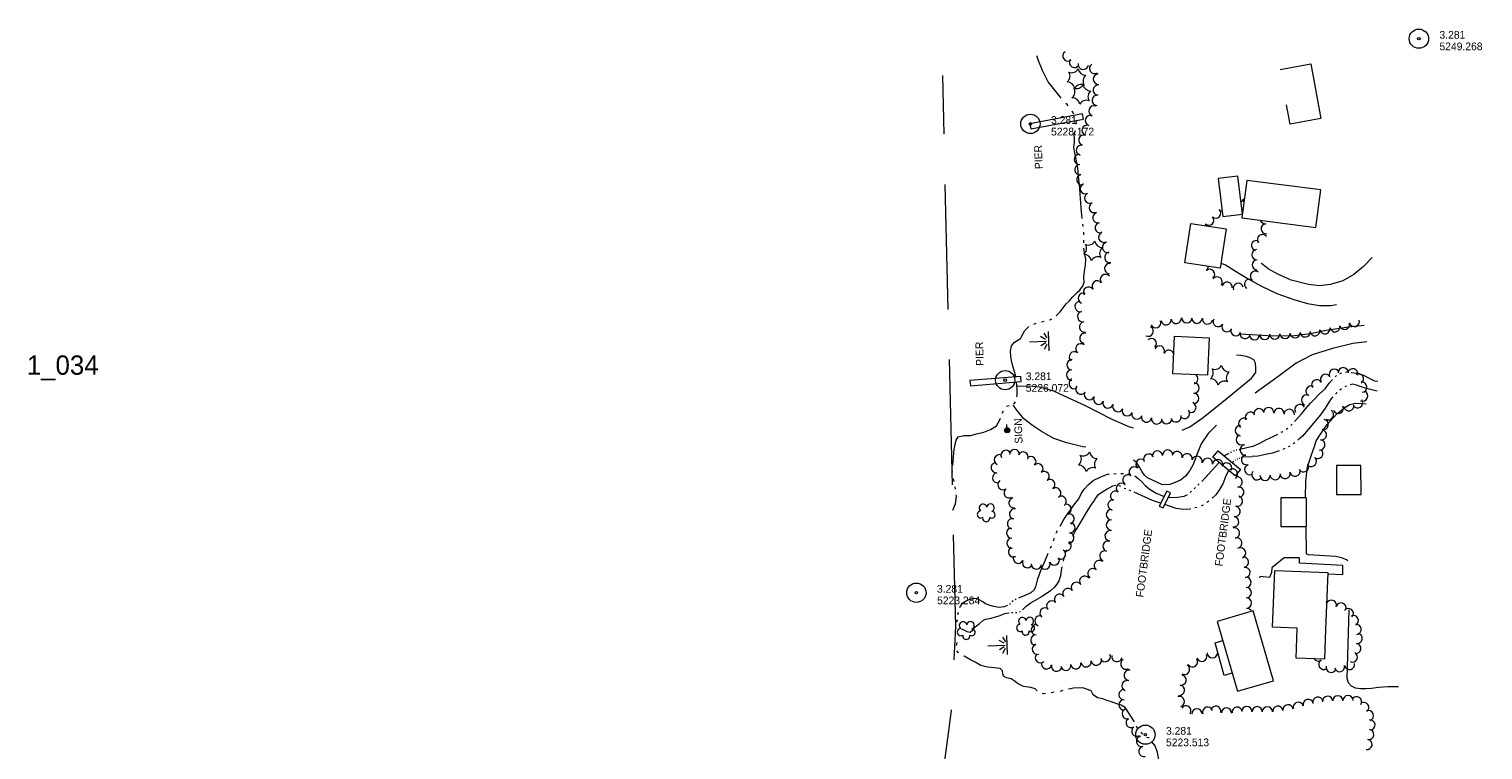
# Model space of a CAD drawing. Header units: feet. Extents: x 189561 to 191753, y 262714 to 263886.
# Tile 2 of 2: x 190624 to 191753, y 263326 to 263886. Entities that reach past the tile are written whole.
import ezdxf
from ezdxf.enums import TextEntityAlignment as Align

# ---------------------------------------------------------------- set-up
doc = ezdxf.new("R2010")
doc.units = ezdxf.units.FT
doc.header["$MEASUREMENT"] = 0
doc.linetypes.add('DGN Style 3', pattern=[136.13208, 97.2372, -38.89488])
doc.linetypes.add('DGN Style 6', pattern=[184.945154, 0.097237, -38.89488, 68.06604, -38.89488, 0.097237, -38.89488])
for name, color, linetype, lineweight in [('E_DWY', 3, 'DGN Style 3', 0), ('E_LAND_Vegetation', 20, 'Continuous', 0), ('E_MAP_Limits', 20, 'DGN Style 3', 0), ('E_MAP_PassPoints', 43, 'Continuous', 0), ('E_MISCPROP', 43, 'Continuous', 0), ('E_MISCPROP_HvyDash', 251, 'DGN Style 3', 13), ('E_MISCPROP_HvyLine', 251, 'Continuous', 13), ('E_MISCPROP_Railing', 43, 'Continuous', 0), ('E_WTR', 251, 'DGN Style 6', 0), ('E_WTR_Dock_Pier', 251, 'DGN Style 3', 0), ('E_WTR_Text', 251, 'Continuous', 0)]:
    doc.layers.add(name, color=color, linetype=linetype, lineweight=lineweight)
doc.styles.add('Style-IGR_FONT_0', font='IGR_FONT_0.shx')

# ---------------------------------------------------------------- blocks, each defined once
blk = doc.blocks.new('PP')
at = {"layer": 'E_MAP_PassPoints', "color": 43, "linetype": 'Continuous', "lineweight": 0}
for radius in [7.5, 0.96]:
    blk.add_circle((0, 0), radius, dxfattribs=at)
blk = doc.blocks.new('PP_1')
at = {"layer": 'E_MAP_PassPoints', "color": 43, "linetype": 'Continuous', "lineweight": 0}
for radius in [7.5, 0.96]:
    blk.add_circle((0, 0), radius, dxfattribs=at)
blk = doc.blocks.new('PP_4')
at = {"layer": 'E_MAP_PassPoints', "color": 43, "linetype": 'Continuous', "lineweight": 0}
for radius in [7.5, 0.96]:
    blk.add_circle((0, 0), radius, dxfattribs=at)
blk = doc.blocks.new('POLE_2')
at = {"layer": 'E_MISCPROP', "color": 1, "linetype": 'Continuous', "lineweight": 0}
for radius in [2.02, 1.51, 1.01, 0.504]:
    blk.add_circle((0, -0.1), radius, dxfattribs=at)
blk = doc.blocks.new('MARSH')
at = {"layer": 'E_WTR', "color": 150, "linetype": 'Continuous', "lineweight": 0}
for p, q in [((0, 15), (0, 1.6)), ((-6.1, 3.5), (-2.4, 1.4)), ((-1.3, 2.4), (-3.5, 6.2)), ((1.5, 2.4), (3.7, 6.2)), ((6.2, 3.5), (2.6, 1.4)), ((-7.4, 0), (7.4, 0))]:
    blk.add_line(p, q, dxfattribs=at)
blk = doc.blocks.new('PIER')
at = {"layer": 'E_WTR_Text', "color": 150, "linetype": 'Continuous', "lineweight": 0, "style": 'Style-IGR_FONT_0'}
blk.add_text('PIER', height=6, rotation=0.0002, dxfattribs=at).set_placement((-9.2, 0.3), align=Align.MIDDLE_LEFT)
blk = doc.blocks.new('SIGN')
at = {"layer": 'E_MISCPROP', "color": 1, "linetype": 'Continuous', "lineweight": 0, "style": 'Style-IGR_FONT_0'}
blk.add_text('SIGN', height=6, rotation=0.0002, dxfattribs=at).set_placement((-9.6, 0), align=Align.MIDDLE_LEFT)
blk = doc.blocks.new('TREE_2')
at = {"layer": 'E_LAND_Vegetation', "color": 94, "linetype": 'Continuous', "lineweight": 0}
for centre, radius, start, end in [((-4.5, 0.2), 2.78, 78.0718, 279.0828), ((-1.5, 4.3), 2.78, 1.3948, 209.1678), ((3.6, 2.4), 2.97, 278.4239, 139.6578), ((-2, -4.2), 2.61, 140.7799, 358.7125), ((3.5, -3.4), 2.97, 196.0747, 79.048)]:
    blk.add_arc(centre, radius, start, end, dxfattribs=at)
blk = doc.blocks.new('PINEL')
at = {"layer": 'E_LAND_Vegetation', "color": 94, "linetype": 'Continuous', "lineweight": 0}
for centre, start, end in [((-8.1, 7.3), 275.2115, 0.9765), ((-10.4, -3.4), 335.2115, 60.9765), ((2.3, 10.7), 215.2115, 300.9765), ((10.4, 3.4), 155.2116, 240.9765), ((-2.3, -10.7), 35.2116, 120.9765), ((8.1, -7.3), 95.2116, 180.9765)]:
    blk.add_arc(centre, 5.72, start, end, dxfattribs=at)
blk = doc.blocks.new('FOOT')
at = {"layer": 'E_MISCPROP_Railing', "color": 43, "linetype": 'Continuous', "lineweight": 0, "style": 'Style-IGR_FONT_0'}
blk.add_text('FOOTBRIDGE', height=6, rotation=360, dxfattribs=at).set_placement((-0.2, 0), align=Align.MIDDLE_CENTER)

msp = doc.modelspace()

# ---------------------------------------------------------------- linework, layer by layer
at = {"layer": 'E_DWY', "color": 2, "linetype": 'DGN Style 3', "lineweight": 0, "flags": 128}
for points in [[(191667.2, 263708), (191660.6, 263701.2), (191653, 263694.8), (191644.6, 263689.9), (191635, 263687.2), (191626.5, 263686), (191617.9, 263687.2), (191604.4, 263690.5), (191594.1, 263695.2), (191586.5, 263699.3), (191581.3, 263703.5), (191576.8, 263708.7), (191574, 263713.5), (191570.8, 263718.5), (191567.4, 263721.5), (191563.5, 263723.1), (191553.1, 263724.7)], [(191549.8, 263703.6), (191553.4, 263702.3), (191560.5, 263698.1), (191571, 263691.6), (191581.4, 263685.8), (191593.4, 263680.1), (191606.5, 263675.4), (191617, 263672.4), (191626.3, 263670.8), (191635.1, 263670.8), (191645.9, 263672.4), (191654.3, 263675.4), (191662, 263679.9), (191670.8, 263686.9)], [(191661.1, 263655.3), (191649, 263654.1), (191631.5, 263651.5), (191619.3, 263648.7), (191607.1, 263647.3), (191590, 263647), (191573.9, 263647.9), (191555.5, 263649)], [(191663.2, 263642.5), (191652.4, 263641.2), (191636.6, 263637.3), (191620.8, 263632.5), (191608.4, 263625.9), (191595, 263616.3), (191574, 263601), (191553.4, 263584.5), (191540, 263571.5), (191534.5, 263563.3), (191530.9, 263554.2), (191528.2, 263547.4), (191525.6, 263542.5), (191522.3, 263538.1), (191518.5, 263535.1), (191514.4, 263533.2), (191510.2, 263531.8), (191504.6, 263531.6), (191492.7, 263536.9), (191490.4, 263539.1), (191488.6, 263541.6), (191486.7, 263545.3), (191484.5, 263548.7), (191481.2, 263551.5), (191477, 263554), (191471.8, 263556.1), (191466.6, 263557.8), (191459.7, 263558.6), (191451.8, 263559.6), (191442.7, 263561.1), (191430.2, 263564.1), (191420.2, 263567.6), (191410.6, 263572.8), (191403.4, 263577.7), (191396.8, 263582.8), (191392.4, 263588.1), (191388.6, 263593.4)], [(191391.5, 263608.1), (191401.5, 263608.4), (191408.7, 263607.7), (191419.8, 263604.6), (191428.2, 263600.6), (191444.3, 263593.1), (191464.6, 263582.7), (191477.6, 263577), (191488.4, 263573.7), (191498.6, 263571.3), (191507, 263570.9), (191516.3, 263572.6), (191525.6, 263576.6), (191536, 263583.7), (191554.7, 263598.7), (191573.7, 263614.4), (191576.9, 263618.7), (191576.9, 263622.5), (191576.6, 263625.9), (191575.3, 263628.7), (191573, 263630), (191569.6, 263631.2), (191565.2, 263631.9), (191554, 263632.8)], [(191615.6, 263521.4), (191615.9, 263534.3), (191617.1, 263545.4), (191620.2, 263554.9), (191622.5, 263561.3), (191623.9, 263565.6), (191626.8, 263570), (191632.4, 263578.4), (191639.9, 263586.7), (191646.2, 263591.5), (191650.1, 263593.8), (191654.1, 263594.9), (191660, 263594.8), (191667.1, 263593.6), (191675.1, 263590.2), (191680.8, 263586.6), (191686.3, 263580)], [(191687.7, 263374.6), (191679.4, 263374.6), (191672.2, 263374), (191666.8, 263373.2), (191662.5, 263372.9), (191658.2, 263373), (191654.4, 263373.6), (191651.4, 263375), (191648.9, 263377.7), (191648, 263381), (191650.4, 263462.3), (191650.7, 263467.8), (191650.1, 263470.9), (191647.5, 263473.2), (191643.6, 263474.9), (191639.1, 263475.9), (191617.9, 263477.1), (191616.2, 263478), (191616, 263499.1)]]:
    msp.add_lwpolyline(points, dxfattribs=at)
at = {"layer": 'E_LAND_Vegetation', "color": 94, "linetype": 'Continuous', "lineweight": 0}
for centre, radius, start, end in [((191431.1, 263864.7), 4.03, 125.3985, 305.3832), ((191436.2, 263859.7), 4.03, 147.3174, 327.3021), ((191443, 263858.2), 4.03, 171.4614, 351.4461), ((191451.8, 263855), 4.03, 122.624, 302.6087), ((191454.7, 263846.6), 4.03, 94.1789, 274.1636), ((191453.8, 263830.2), 4.03, 84.1197, 264.1044), ((191454.6, 263838.2), 4.03, 84.1197, 264.1044), ((191451.3, 263822), 4.03, 69.8219, 249.8066), ((191448.5, 263814.5), 4.03, 70.9824, 250.9671), ((191443.4, 263799.2), 4.03, 71.7367, 251.7213), ((191445.9, 263806.9), 4.03, 71.7367, 251.7213), ((191441.5, 263791.5), 4.03, 76.279, 256.2637), ((191440, 263784.3), 4.03, 92.8435, 272.8282), ((191440.4, 263776.4), 4.03, 99.5004, 279.4851), ((191441.8, 263768.5), 4.03, 99.5004, 279.4851), ((191444.6, 263761.5), 4.03, 112.9776, 292.9622), ((191447.9, 263754.3), 4.03, 116.1213, 296.1059), ((191451.5, 263747), 4.03, 116.1213, 296.1059), ((191545.9, 263742.5), 3.86, 227.579, 47.5637), ((191551.1, 263748.2), 3.86, 227.579, 265.1438), ((191563.9, 263754.4), 3.53, 297.4527, 347.2364), ((191570.7, 263752.9), 3.53, 167.2517, 210.6809), ((191454.3, 263739), 4.03, 103.7862, 283.7709), ((191456.2, 263731.2), 4.03, 103.7862, 283.7709), ((191540.6, 263737), 3.86, 224.514, 44.4986), ((191535.1, 263731.6), 3.86, 17.5115, 44.4986), ((191584.2, 263738.3), 3.94, 197.987, 275.6535), ((191585, 263730.4), 3.94, 95.6688, 275.6535), ((191458.9, 263723.9), 4.03, 111.2847, 291.2694), ((191577.5, 263717.4), 3.94, 73.149, 253.1337), ((191582.1, 263722), 3.94, 38.9597, 218.9444), ((191461.9, 263716), 4.03, 102.4771, 282.4618), ((191463.6, 263708.2), 4.03, 102.4771, 282.4618), ((191577.7, 263710.3), 3.94, 93.0609, 273.0455), ((191463.5, 263699.5), 4.03, 84.3611, 264.3458), ((191536.1, 263701.2), 3.94, 306.9166, 0.0118), ((191541.1, 263695), 3.94, 310.3006, 130.2853), ((191578, 263702.4), 3.94, 91.6871, 271.6718), ((191453.8, 263686), 4.03, 38.5989, 218.5835), ((191460.1, 263691), 4.03, 38.5989, 218.5835), ((191547, 263689.1), 3.94, 324.1948, 144.1795), ((191554.7, 263685.1), 3.94, 350.7902, 170.7749), ((191563.4, 263684.2), 3.94, 16.8641, 196.8487), ((191572, 263687.3), 3.94, 53.5783, 233.563), ((191576.6, 263693.6), 3.94, 53.5783, 233.563), ((191443, 263676.5), 4.03, 70.9868, 250.9715), ((191447.1, 263681.2), 4.03, 33.6082, 213.5929), ((191440.5, 263670), 4.03, 104.4865, 284.4711), ((191442.5, 263662.2), 4.03, 104.4865, 284.4711), ((191444, 263654.1), 4.03, 99.3743, 279.359), ((191493.4, 263650.8), 3.95, 243.2188, 63.2034), ((191499.3, 263657.4), 3.95, 202.6194, 22.604), ((191507.4, 263659.7), 3.95, 187.3174, 7.302), ((191515.2, 263660.7), 3.95, 187.3174, 7.302), ((191523.4, 263661.2), 3.95, 178.0576, 358.0423), ((191531.3, 263660.9), 3.95, 178.3577, 358.3424), ((191539.4, 263660.3), 3.95, 170.7902, 350.7749), ((191547.7, 263658.3), 3.95, 150.201, 330.1857), ((191554.6, 263654.3), 3.95, 150.201, 330.1857), ((191630.7, 263652.7), 3.95, 191.2323, 11.217), ((191638.4, 263654.3), 3.95, 191.2323, 11.217), ((191645.9, 263656.2), 3.95, 196.4773, 16.462), ((191653.5, 263658.4), 3.95, 196.4773, 16.462), ((191444.2, 263645.4), 4.03, 79.8004, 259.7851), ((191495.8, 263641.3), 3.95, 311.7528, 131.7375), ((191561.5, 263651.2), 3.95, 158.1518, 338.1365), ((191568.6, 263649.1), 3.95, 170.7321, 350.7168), ((191576, 263648.1), 3.95, 181.7948, 1.7795), ((191583.9, 263648.3), 3.95, 181.7948, 1.7795), ((191591.7, 263648.6), 3.95, 183.2744, 3.2591), ((191599.6, 263649.1), 3.95, 183.2744, 3.2591), ((191607.4, 263649.6), 3.95, 184.8716, 4.8562), ((191615.3, 263650.3), 3.95, 184.8716, 4.8562), ((191622.9, 263651.2), 3.95, 191.2323, 11.217), ((191436, 263630.9), 4.03, 50.4262, 230.4109), ((191441.1, 263637.1), 4.03, 50.4262, 230.4109), ((191502.2, 263635.5), 3.95, 335.4717, 155.4564), ((191509.4, 263632.2), 3.95, 18.0052, 155.4564), ((191509.4, 263632.2), 3.95, 335.4717, 336.7262), ((191433.9, 263616.7), 4.03, 87.2459, 267.2306), ((191434.2, 263624.8), 4.03, 87.2459, 267.2306), ((191637.9, 263617.3), 4.02, 23.6178, 203.6025), ((191644.9, 263618.5), 4.02, 1.5133, 181.498), ((191652.2, 263617.7), 4.02, 345.2144, 165.1991), ((191435.9, 263610.2), 4.03, 116.6672, 296.6518), ((191441.2, 263605.8), 4.03, 143.5769, 323.5616), ((191528.9, 263606.7), 4.03, 268.4701, 88.4548), ((191528, 263613.7), 4.03, 291.1081, 55.3155), ((191619.9, 263604.4), 4.02, 63.9235, 243.9082), ((191624.3, 263609.2), 4.02, 31.0299, 211.0146), ((191631.2, 263613.4), 4.02, 31.0299, 211.0146), ((191656.6, 263613.8), 4.02, 301.301, 121.2857), ((191659.2, 263607.4), 4.02, 275.3508, 95.3355), ((191447.7, 263601.6), 4.03, 153.6724, 333.6571), ((191454.9, 263598), 4.03, 153.6724, 333.6571), ((191528.7, 263598.6), 4.03, 268.4701, 88.4548), ((191616.4, 263597.3), 4.02, 64.9343, 244.919), ((191656, 263595.3), 4.02, 211.6533, 31.638), ((191659.9, 263600.5), 4.02, 244.7148, 64.6995), ((191462.1, 263595.1), 4.03, 160.3215, 340.3062), ((191469.8, 263592.3), 4.03, 156.1068, 336.0915), ((191477.2, 263589), 4.03, 156.1068, 336.0915), ((191484.6, 263586.5), 4.03, 162.2081, 342.1928), ((191521.5, 263587), 4.03, 219.7208, 39.7055), ((191526.5, 263591.7), 4.03, 247.6162, 67.6009), ((191572.8, 263584), 4.02, 29.4566, 209.4413), ((191579.5, 263586.7), 4.02, 9.2616, 189.2463), ((191586.9, 263587.6), 4.02, 355.2097, 175.1943), ((191594.9, 263586.9), 4.02, 354.5239, 174.5086), ((191602.9, 263586.2), 4.02, 354.5239, 174.5086), ((191611.2, 263589.9), 4.02, 29.5864, 209.5711), ((191633.4, 263586), 4.02, 239.7412, 59.7259), ((191641, 263591), 4.02, 205.434, 25.4187), ((191649.2, 263593), 4.02, 190.636, 10.6207), ((191492.1, 263584.2), 4.03, 169.3232, 349.3079), ((191500, 263582.7), 4.03, 169.3232, 349.3079), ((191507.6, 263582.9), 4.03, 182.9614, 2.9461), ((191515, 263584.3), 4.03, 194.7992, 14.7839), ((191565, 263573.6), 4.02, 90.0931, 270.0778), ((191567.6, 263579.3), 4.02, 51.9094, 231.8941), ((191627.9, 263570.4), 4.02, 260.612, 80.5967), ((191629.3, 263578.3), 4.02, 260.612, 80.5967), ((191565.7, 263566.6), 4.02, 114.4108, 294.3955), ((191626.7, 263562.5), 4.02, 261.0072, 80.9919), ((191377.7, 263551), 3.94, 67.0029, 246.9876), ((191382.9, 263554.4), 3.94, 26.7988, 206.7835), ((191389.6, 263555), 3.94, 358.4661, 178.4508), ((191396.3, 263553.1), 3.94, 336.5371, 156.5218), ((191402.3, 263549.5), 3.94, 315.1544, 135.139), ((191493.8, 263551.4), 4.02, 26.6255, 206.6102), ((191500.5, 263553.9), 4.02, 5.1884, 185.1731), ((191508.5, 263554.6), 4.02, 5.1884, 185.1731), ((191515.8, 263553.4), 4.02, 348.0138, 167.9985), ((191523.6, 263551.7), 4.02, 348.0138, 167.9985), ((191531.3, 263549.7), 4.02, 345.0043, 164.989), ((191539.4, 263548.2), 4.02, 352.3764, 172.3611), ((191568.7, 263558.5), 4.02, 97.0424, 277.027), ((191569.8, 263551), 4.02, 107.2749, 287.2596), ((191620, 263549.7), 4.02, 230.6895, 50.6741), ((191625.1, 263555.9), 4.02, 230.6895, 50.6741), ((191375.2, 263544.8), 3.94, 98.2671, 278.2518), ((191376.4, 263537), 3.94, 98.2671, 278.2518), ((191407.8, 263544), 3.94, 315.1544, 135.139), ((191412.6, 263538), 3.94, 308.5098, 128.4945), ((191482.5, 263541.5), 4.02, 47.8468, 227.8314), ((191487.9, 263547.4), 4.02, 47.8468, 227.8314), ((191547.4, 263547.1), 4.02, 352.3764, 172.3611), ((191554.3, 263544.5), 4.02, 336.4856, 156.4702), ((191558.9, 263539.9), 4.02, 303.1332, 123.1179), ((191572.2, 263543.3), 4.02, 107.2749, 287.2596), ((191577.8, 263539.4), 4.02, 142.8706, 322.8552), ((191599.7, 263540.4), 4.02, 192.9293, 12.914), ((191607.5, 263542.2), 4.02, 192.9293, 12.914), ((191614, 263545.5), 4.02, 211.6533, 31.638), ((191380.6, 263531.6), 3.94, 127.0361, 307.0208), ((191417.1, 263531.7), 3.94, 304.3726, 124.3573), ((191421.6, 263525.2), 3.94, 304.3726, 124.3573), ((191472.6, 263528.7), 4.02, 45.3799, 225.3646), ((191477.7, 263535.3), 4.02, 54.0001, 233.9848), ((191562.4, 263533.7), 4.02, 279.2806, 99.2653), ((191563.7, 263525.8), 4.02, 279.2806, 99.2653), ((191584.2, 263538.9), 4.02, 179.8938, 359.8785), ((191592, 263539.5), 4.02, 186.0278, 6.0125), ((191385.3, 263525.2), 3.94, 124.6498, 304.6344), ((191389.1, 263517.5), 3.94, 101.6713, 281.6559), ((191425.9, 263518.7), 3.94, 303.4012, 123.3859), ((191466.1, 263515.9), 4.02, 80.3639, 260.3486), ((191468.1, 263522.7), 4.02, 57.3085, 237.2932), ((191562.7, 263518.8), 4.02, 256.3326, 76.3173), ((191389.6, 263508.9), 3.94, 77.8886, 257.8732), ((191429.7, 263512.5), 3.94, 287.0271, 107.0117), ((191432, 263505), 3.94, 287.0271, 107.0117), ((191464.8, 263508.3), 4.02, 89.3171, 269.3018), ((191559.7, 263502.8), 4.02, 261.6496, 81.6343), ((191560.8, 263510.8), 4.02, 261.6496, 81.6343), ((191387.3, 263494), 3.94, 92.0599, 272.0446), ((191387.9, 263501.2), 3.94, 77.8886, 257.8732), ((191432.6, 263498.1), 3.94, 264.3504, 84.3351), ((191463.8, 263492), 4.02, 82.0899, 262.0746), ((191464.8, 263500.3), 4.02, 89.3171, 269.3018), ((191560.3, 263494.1), 4.02, 282.9278, 102.9125), ((191387.6, 263486.1), 3.94, 92.0599, 272.0446), ((191429.6, 263484), 3.94, 235.5189, 55.5036), ((191431.8, 263490.3), 3.94, 264.3504, 84.3351), ((191462.2, 263483.8), 4.02, 71.3461, 251.3308), ((191562.1, 263486.3), 4.02, 282.9278, 102.9125), ((191388.7, 263479.4), 3.94, 117.9852, 297.9699), ((191392.5, 263474.4), 3.94, 154.0691, 334.0538), ((191399.6, 263471), 3.94, 154.0691, 334.0538), ((191420.5, 263473.1), 3.94, 203.836, 23.8207), ((191425.2, 263477.5), 3.94, 235.5189, 55.5036), ((191455.3, 263468.7), 4.02, 52.4827, 232.4673), ((191459.7, 263476.2), 4.02, 71.3461, 251.3308), ((191565.1, 263478.5), 4.02, 292.3054, 112.2901), ((191567.4, 263471.4), 4.02, 278.151, 98.1357), ((191406.5, 263469.9), 3.94, 176.1925, 356.1772), ((191413.2, 263469.9), 3.94, 203.836, 23.8207), ((191450.4, 263462.4), 4.02, 52.4827, 232.4673), ((191568.5, 263463.4), 4.02, 278.151, 98.1357), ((191431.1, 263447.1), 4.02, 35.2765, 215.2612), ((191437.6, 263451.8), 4.02, 36.9666, 216.9513), ((191444.1, 263456.6), 4.02, 36.9666, 216.9513), ((191569.3, 263455.7), 4.02, 271.9801, 91.9648), ((191569.5, 263447.7), 4.02, 270.7477, 90.7324), ((191418.5, 263437.4), 4.02, 40.8394, 220.8241), ((191424.5, 263442.5), 4.02, 35.2765, 215.2612), ((191569.6, 263439.7), 4.02, 270.7477, 90.7324), ((191628.3, 263438.7), 3.92, 354.7191, 22.7842), ((191635.7, 263438), 3.92, 343.1471, 163.1318), ((191643.2, 263435.8), 3.92, 343.1471, 163.1318), ((191409.3, 263425.8), 4.02, 69.2356, 249.2203), ((191413.3, 263431.9), 4.02, 52.7577, 232.7424), ((191570, 263431.5), 4.02, 23.9045, 93.4831), ((191648.8, 263431.5), 3.92, 320.8646, 140.8492), ((191652.8, 263426), 3.92, 296.8019, 116.7866), ((191406.6, 263418.9), 4.02, 86.3662, 266.3509), ((191654.9, 263419.2), 3.92, 278.6664, 98.651), ((191655.8, 263412.1), 3.92, 261.187, 81.1717), ((191406.1, 263410.9), 4.02, 86.3662, 266.3509), ((191407.3, 263403.8), 4.02, 106.7131, 286.6977), ((191654.6, 263404.4), 3.92, 261.187, 81.1717), ((191409.7, 263397.2), 4.02, 133.0625, 313.0472), ((191414.4, 263392.5), 4.02, 166.1215, 346.1062), ((191445.1, 263394.1), 4.02, 191.0616, 11.0463), ((191453.1, 263395.3), 4.02, 187.7613, 7.746), ((191460, 263398.1), 4.02, 203.0026, 22.9873), ((191469, 263398.1), 4.02, 168.8047, 348.7893), ((191476, 263392.3), 4.02, 121.279, 301.2637), ((191527.8, 263394), 3.97, 213.7871, 33.7718), ((191535, 263398.3), 3.97, 200.1242, 20.1089), ((191543.2, 263401), 3.97, 180.371, 0.3556), ((191551.2, 263401), 3.97, 180.371, 223.7045), ((191625.5, 263398.5), 3.92, 212.4585, 303.9096), ((191629.8, 263392), 3.92, 123.925, 303.9096), ((191652, 263397.7), 3.92, 243.057, 63.0417), ((191422.2, 263390.6), 4.02, 166.1215, 346.1062), ((191429.4, 263391.3), 4.02, 188.1958, 8.1805), ((191437.2, 263392.5), 4.02, 191.0616, 11.0463), ((191478.6, 263383.6), 4.02, 79.561, 259.5457), ((191518.9, 263379.8), 3.97, 259.5065, 79.4911), ((191521.6, 263388), 3.97, 237.7094, 57.6941), ((191635.4, 263389.7), 3.92, 165.2993, 345.284), ((191642.1, 263390.2), 3.92, 192.5719, 12.5566), ((191649.8, 263391.9), 3.92, 192.5719, 12.5566), ((191474.6, 263368.5), 4.02, 90.365, 270.3497), ((191476.9, 263375.4), 4.02, 69.0667, 249.0513), ((191517.7, 263371.9), 3.97, 262.8724, 82.857), ((191474.6, 263360.5), 4.02, 90.365, 270.3497), ((191517.6, 263363.2), 3.97, 287.3131, 107.2978), ((191522.7, 263355.9), 3.97, 326.3058, 146.2905), ((191545.9, 263355.6), 3.97, 344.0462, 164.0309), ((191594.1, 263355.6), 3.97, 7.8151, 187.7997), ((191602, 263356.7), 3.97, 7.8151, 187.7997), ((191610, 263358.7), 3.97, 15.984, 195.9687), ((191617.6, 263360.9), 3.97, 15.984, 195.9687), ((191625.2, 263362.6), 3.97, 12.501, 192.4857), ((191632.8, 263363.3), 3.97, 4.1837, 184.1684), ((191640.7, 263363.7), 3.97, 1.1672, 181.1519), ((191648.6, 263363.9), 3.97, 1.1672, 181.1519), ((191655.2, 263362.9), 3.97, 327.7174, 147.702), ((191660.8, 263358.6), 3.97, 305.7902, 125.7749), ((191477.1, 263353.6), 4.02, 109.6022, 289.5868), ((191480.1, 263346.8), 4.02, 123.1621, 303.1467), ((191531.2, 263353.5), 3.97, 1.2421, 181.2268), ((191539.6, 263354.9), 3.97, 18.5658, 198.5505), ((191554.2, 263354.2), 3.97, 356.8226, 176.8073), ((191562.5, 263354.9), 3.97, 7.7585, 187.7432), ((191570, 263355.4), 3.97, 358.6917, 178.6763), ((191578, 263355.2), 3.97, 359.1677, 179.1523), ((191585.9, 263355.1), 3.97, 359.1677, 179.1523), ((191664.4, 263352.2), 3.97, 290.6805, 110.6652), ((191665.6, 263345), 3.97, 274.1869, 94.1716), ((191484.5, 263340.1), 4.02, 123.1621, 303.1467), ((191664.6, 263337.6), 3.97, 262.2951, 82.2797), ((191488.2, 263332.2), 4.02, 103.0626, 283.0473), ((191490, 263324.4), 4.02, 103.0626, 283.0473), ((191663.3, 263329.8), 3.97, 259.9129, 79.8976)]:
    msp.add_arc(centre, radius, start, end, dxfattribs=at)
at = {"layer": 'E_MAP_Limits', "color": 3, "linetype": 'DGN Style 3', "lineweight": 0, "flags": 128}
msp.add_lwpolyline([(191185.8, 262878.3), (191271.6, 263070.8), (191295.4, 263137.9), (191311.8, 263199.1), (191328, 263274.8), (191334.5, 263309.4), (191340.6, 263356.2), (191343.9, 263421.5), (191333.8, 263849.4)], dxfattribs=at)
at = {"layer": 'E_MISCPROP', "color": 1, "linetype": 'Continuous', "lineweight": 0}
msp.add_line((191383.7, 263573.8), (191383.7, 263578.4), dxfattribs=at)
at = {"layer": 'E_MISCPROP_HvyDash', "color": 230, "linetype": 'DGN Style 3', "lineweight": 13, "flags": 128}
for points in [[(191632.8, 263462.4), (191644.5, 263461.8), (191644.6, 263468.7), (191610.8, 263470.7), (191611, 263474.8), (191599, 263474.9), (191589.5, 263466.9), (191589.1, 263463.4), (191587.6, 263459.6), (191580, 263460.2), (191578.8, 263444.4), (191590.7, 263443.3)], [(191558.7, 263385.3), (191552.3, 263383.4), (191545.5, 263408.7), (191551.3, 263410.5)]]:
    msp.add_lwpolyline(points, dxfattribs=at)
at = {"layer": 'E_MISCPROP_HvyLine', "color": 230, "linetype": 'Continuous', "lineweight": 13, "flags": 128}
msp.add_lwpolyline([(191595.8, 263854.1), (191619.6, 263858.5), (191619.6, 263858.5), (191627.5, 263816.2), (191627.5, 263816.2), (191627.5, 263816.2), (191603.7, 263811.8), (191603.7, 263811.8), (191600.9, 263826.8)], dxfattribs=at)
for points in [[(191551.3, 263739.9), (191551.3, 263739.9), (191566.6, 263741.7), (191566.6, 263741.7), (191563.1, 263771.3), (191563.1, 263771.3), (191547.8, 263769.5), (191551.3, 263739.9)], [(191627.4, 263760.6), (191627.4, 263760.6), (191569.9, 263768), (191569.9, 263768), (191566.1, 263738.9), (191623.6, 263731.5), (191623.6, 263731.5), (191627.4, 263760.6)], [(191554, 263730.4), (191549.2, 263699.8), (191521.7, 263704), (191521.7, 263704), (191526.4, 263734.6), (191526.4, 263734.6)], [(191540.7, 263645.8), (191539.4, 263616.6), (191539.4, 263616.6), (191512.4, 263617.8), (191513.8, 263647.1), (191513.8, 263647.1), (191513.8, 263647.1)], [(191639.5, 263546.4), (191639.6, 263524), (191658.7, 263524), (191658.6, 263546.5)], [(191596.3, 263521.4), (191596.3, 263499.1), (191616.3, 263499.1), (191616.3, 263521.4)], [(191591.6, 263465), (191591.6, 263465), (191632.8, 263463.4), (191632.8, 263463.4), (191631.1, 263419.1), (191631.1, 263419.1), (191630.2, 263396.1), (191630.2, 263396.1), (191608.3, 263396.9), (191609.2, 263420.1), (191609.2, 263420.1), (191589.8, 263420.8), (191589.8, 263420.8), (191591.6, 263465)], [(191562.8, 263371.2), (191562.8, 263371.2), (191590.6, 263379.3), (191574.8, 263433.5), (191574.8, 263433.5), (191547, 263425.4)]]:
    msp.add_lwpolyline(points, close=True, dxfattribs=at)
at = {"layer": 'E_MISCPROP_Railing', "color": 43, "linetype": 'Continuous', "lineweight": 13, "flags": 128}
for points in [[(191547.6, 263557.9), (191565.1, 263543.4), (191561, 263538.5), (191543.5, 263552.9)], [(191507.8, 263526.7), (191502, 263515), (191505, 263513.5), (191510.8, 263525.2)]]:
    msp.add_lwpolyline(points, close=True, dxfattribs=at)
at = {"layer": 'E_WTR', "color": 150, "linetype": 'Continuous', "lineweight": 0, "flags": 128}
for points in [[(191425.9, 263831.8), (191425.1, 263832.8), (191415.6, 263844.6), (191411.4, 263853.4), (191408, 263861.7), (191406.8, 263864.7)], [(191431.3, 263826), (191430.4, 263826.9), (191429.3, 263827.8)], [(191435.5, 263819.4), (191434.4, 263821.8)], [(191437.5, 263811.8), (191437.6, 263812.9), (191437.2, 263814.4)], [(191439.6, 263768.6), (191438.6, 263777.4), (191437.3, 263784.5), (191436, 263790.8), (191435.7, 263793.8), (191436.2, 263797.3), (191436.1, 263800.6), (191435.9, 263803.4), (191436.6, 263806.2), (191436.7, 263806.6)], [(191442.2, 263738.3), (191441.8, 263741), (191441.2, 263746.7), (191440.9, 263753.9), (191440, 263764.8), (191439.6, 263768.6)], [(191442.9, 263732.1), (191442.7, 263734.1)], [(191443.5, 263725.8), (191443.3, 263727.9)], [(191443.4, 263719.5), (191443.5, 263721.6)], [(191442.2, 263685.4), (191442.3, 263685.6), (191443.6, 263688.6), (191443.3, 263692.8), (191443.8, 263697.4), (191444.7, 263702.1), (191444.9, 263706.8), (191443.9, 263711.7), (191443.5, 263715.3), (191443.5, 263715.3)], [(191422, 263662.8), (191424.9, 263666), (191429.7, 263672.1), (191432, 263674.3), (191434.8, 263677.5), (191438.1, 263680.8), (191440.3, 263682.8), (191442.2, 263685.4)], [(191386.9, 263629.7), (191386.6, 263631.2), (191386.4, 263635.4), (191387.2, 263639.5), (191389.6, 263642.2), (191394.1, 263645.2), (191397.6, 263651.5), (191400.6, 263654.6)], [(191404.5, 263656.3), (191406.4, 263657.1)], [(191410.5, 263658.2), (191412.5, 263658.7)], [(191416.6, 263659.6), (191417, 263659.8), (191418.5, 263660.5)], [(191390.6, 263615.4), (191390.6, 263615.6), (191389.3, 263620.2), (191387.7, 263625.4), (191386.9, 263629.7)], [(191646.5, 263619.3), (191648, 263619.1)], [(191391.3, 263599.9), (191391.5, 263601.1), (191391.7, 263606.1), (191391.2, 263611.1), (191391.2, 263611.4)], [(191621.7, 263597.2), (191626.5, 263602.1), (191630.8, 263606.1), (191634.2, 263610.7), (191636.5, 263613.4)], [(191638.6, 263615.5), (191639.7, 263616.5)], [(191642.3, 263618), (191643.7, 263618.6)], [(191647.4, 263608.1), (191646.1, 263607.5)], [(191671.2, 263604.2), (191665.1, 263605.9), (191659.5, 263607.4), (191655.1, 263608.9), (191652.1, 263609.6), (191650.2, 263609.1)], [(191651, 263618.8), (191655.5, 263618.3), (191660.7, 263616.7), (191665, 263614.3), (191669.2, 263612.4), (191671.6, 263612)], [(191607.3, 263580.7), (191607.6, 263581.1), (191610, 263584), (191612.7, 263586.8), (191615.8, 263590.7), (191619.5, 263595), (191621.7, 263597.2)], [(191636.9, 263599.9), (191635, 263597.8), (191631.3, 263591.9), (191627.3, 263585.9), (191624.1, 263582.2)], [(191640, 263603.1), (191639.2, 263602.3), (191638.9, 263602.1)], [(191643.4, 263606.1), (191642.3, 263605.1)], [(191379.9, 263587.2), (191381, 263589)], [(191383.4, 263592.5), (191383.4, 263592.6), (191385.3, 263593.2)], [(191389.1, 263594.1), (191390.2, 263595.9)], [(191353.4, 263569.8), (191355.5, 263569.9), (191360.1, 263571.2), (191365.6, 263572.3), (191370.8, 263574.4), (191375.6, 263577.3), (191378.2, 263582), (191378.6, 263583.2)], [(191600.6, 263574.7), (191601.7, 263575.6)], [(191604.1, 263577.5), (191604.5, 263577.9), (191605.2, 263578.6)], [(191624.1, 263582.2), (191621.7, 263579.5), (191617.5, 263574.4), (191613.1, 263569.4), (191609.5, 263566.1)], [(191341.7, 263546.6), (191341.9, 263549.8), (191342.7, 263559.2), (191344.1, 263566.3), (191345.9, 263568.7), (191350.1, 263569.7), (191353.4, 263569.8)], [(191574.3, 263561.4), (191580.1, 263563.9), (191585.3, 263566.7), (191589.9, 263568.9), (191594.1, 263570.9)], [(191596.7, 263572.3), (191598.1, 263573)], [(191607.2, 263564.2), (191606, 263563.3)], [(191556.1, 263555.9), (191554.4, 263555), (191553, 263554.2), (191552.6, 263553.8)], [(191558.1, 263557), (191557.5, 263556.7), (191557.4, 263556.7)], [(191560.1, 263557.9), (191559.4, 263557.6)], [(191562.3, 263558.5), (191561.6, 263558.3)], [(191562.4, 263551.5), (191562.9, 263551.7)], [(191574.3, 263561.4), (191569, 263560), (191565.7, 263559.2), (191563.8, 263558.8)], [(191564, 263552.1), (191564.5, 263552.4)], [(191565.6, 263552.8), (191566.6, 263553.2), (191574, 263553.4)], [(191595.2, 263558), (191589.8, 263556.1), (191583.3, 263554.7), (191578.7, 263553.8), (191574, 263553.4)], [(191599.4, 263559.7), (191598, 263559)], [(191603.5, 263561.6), (191602.1, 263561)], [(191341.4, 263540.3), (191341.2, 263541.1), (191341.3, 263542.4)], [(191466.7, 263540.1), (191468.5, 263540.3)], [(191472.2, 263540.4), (191474, 263540.4), (191474.1, 263540.4)], [(191534.9, 263534.1), (191540.3, 263539.9), (191548.3, 263548.6)], [(191555.8, 263542.7), (191553.5, 263537.7), (191551.3, 263532.2), (191548.8, 263527.8), (191545.8, 263523.6), (191543, 263521.1)], [(191548.5, 263548.8), (191548.3, 263548.6)], [(191555.8, 263542.7), (191555.9, 263542.7)], [(191558.9, 263548.6), (191559.1, 263548.9), (191560, 263549.9)], [(191560.8, 263550.8), (191560.8, 263550.8), (191561.3, 263551)], [(191342.6, 263534.2), (191342.2, 263536.2)], [(191343.7, 263528), (191343.4, 263530)], [(191441.6, 263524.9), (191443.7, 263528.1), (191447.1, 263531.7), (191450.7, 263534.8), (191456.6, 263537.8), (191461.8, 263539.7), (191463, 263539.8)], [(191468.2, 263531.1), (191465.7, 263530.4), (191461.4, 263528.1), (191456.5, 263525.1), (191454.1, 263523.1), (191452.3, 263520.9), (191451.6, 263519.7)], [(191472.2, 263530.1), (191471.7, 263530.4), (191470.9, 263530.7)], [(191477.8, 263540.2), (191478.5, 263540.1), (191479.6, 263539.8)], [(191483, 263538.5), (191485.4, 263536.7), (191488.3, 263533.7), (191491.4, 263530.6), (191494.8, 263527.8), (191499.6, 263525), (191504.5, 263522.9)], [(191529, 263528.4), (191529.6, 263528.9), (191530, 263529.3)], [(191532, 263531.2), (191533, 263532.2)], [(191341.7, 263511.9), (191343.8, 263516.8), (191344.5, 263522.7), (191344.3, 263523.8)], [(191424.9, 263499.5), (191428.1, 263505.2), (191432.4, 263511.2), (191434.8, 263514.7), (191437.4, 263518.1), (191439.5, 263520.7), (191441.6, 263524.9)], [(191451.6, 263519.7), (191449.2, 263516.1), (191444.3, 263508.7), (191440.7, 263502.6), (191437.2, 263496.5), (191434.6, 263491.4)], [(191476, 263528.3), (191474.7, 263528.7)], [(191480, 263526.9), (191480, 263526.9), (191478.7, 263527.3)], [(191501.5, 263517.7), (191496.7, 263519.4), (191488.2, 263523.1), (191482.6, 263525.7)], [(191503.1, 263517.2), (191501.5, 263517.7)], [(191504.5, 263522.9), (191505.8, 263522.6)], [(191509.2, 263522), (191511.7, 263521.7), (191516.2, 263521.9), (191521.3, 263522.8), (191523.8, 263524.1)], [(191526, 263525.6), (191527, 263526.5)], [(191540.4, 263518.8), (191539, 263517.8)], [(191526.1, 263512.8), (191525.8, 263512.7), (191520.9, 263512.3), (191515.1, 263513.1), (191509.9, 263514.8), (191506.3, 263516.1)], [(191531.2, 263514), (191529.5, 263513.6)], [(191536.1, 263515.8), (191534.5, 263515.2)], [(191422, 263493.9), (191422.3, 263494.9), (191422.9, 263495.8)], [(191417.4, 263482.2), (191418.2, 263484.1)], [(191419.8, 263488), (191420.5, 263490)], [(191432.7, 263487.3), (191431.9, 263485.2)], [(191404.9, 263449.9), (191406, 263452.3), (191407.7, 263458.4), (191410, 263464.9), (191413.7, 263473.3), (191415.8, 263478.3)], [(191427.8, 263474.5), (191427.2, 263472.3)], [(191430.1, 263480.9), (191429.2, 263478.8)], [(191426.3, 263467.8), (191425.8, 263465.2), (191425.2, 263460.9), (191424, 263456.8), (191422.5, 263454.3), (191420.3, 263451.7), (191417.6, 263449.1), (191411, 263444.8), (191407.7, 263442.9)], [(191404.9, 263449.9), (191402.2, 263447.7), (191398.3, 263445.9), (191393.6, 263443.9), (191392.7, 263443.5)], [(191370.5, 263437.8), (191367.1, 263439), (191364.9, 263440.5), (191362.7, 263441.9), (191360.2, 263442.9), (191357.8, 263443.2), (191354.7, 263442.4), (191351.4, 263440.9), (191349, 263439.2), (191347.2, 263437.3), (191346.8, 263436)], [(191386.5, 263439.2), (191385.7, 263438.6)], [(191388.4, 263441.3), (191387.7, 263440.8), (191387.6, 263440.7)], [(191390.9, 263442.7), (191390.1, 263442.2)], [(191395.8, 263434.4), (191396.5, 263435.1), (191398.7, 263437.2), (191401.7, 263439.6), (191407.7, 263442.9)], [(191345.7, 263432.3), (191345.2, 263430.4)], [(191348, 263419.5), (191350.3, 263418.8), (191352.4, 263417.6), (191355.2, 263417), (191357, 263418.5), (191358.9, 263421.1), (191362.3, 263423.7), (191364.6, 263425.9), (191366.9, 263427.2), (191371.3, 263427.9)], [(191384.1, 263437.7), (191381.5, 263436.6), (191377.3, 263436.3), (191373.6, 263437.1), (191370.5, 263437.8)], [(191371.3, 263427.9), (191374.1, 263428.7), (191378.5, 263430), (191381.7, 263431.6), (191385.3, 263432.1)], [(191387.3, 263432.2), (191388.3, 263432.2)], [(191390.4, 263432.2), (191390.7, 263432.2), (191391.4, 263432.4)], [(191393.3, 263432.9), (191394.3, 263433.1)], [(191343.8, 263420.2), (191344.3, 263419.8)], [(191344.9, 263426.6), (191344.4, 263424.8)], [(191344.4, 263406.8), (191344.9, 263409)], [(191346.4, 263401), (191345.8, 263401.3), (191344.7, 263402.5)], [(191380.3, 263386.7), (191380.3, 263387), (191378.5, 263388.7), (191373.7, 263389.2), (191368.6, 263389.8), (191363.5, 263391.1), (191358.9, 263393.6), (191355.4, 263395.6), (191350.4, 263398.5), (191350.3, 263398.6)], [(191407.2, 263371.5), (191405.6, 263373.1), (191402.1, 263374), (191396.5, 263374.7), (191392.4, 263377), (191389.3, 263379.3), (191386.9, 263380.9), (191383.2, 263381.6), (191381.1, 263382.9), (191380.4, 263384.7), (191380.3, 263386.7)], [(191427.1, 263371.6), (191424.9, 263371)], [(191461.2, 263363.9), (191458.1, 263365.2), (191453.9, 263365.9), (191450.7, 263368.4), (191449, 263371.4), (191442.5, 263373.8), (191435.4, 263373.6), (191431.7, 263372.8), (191431.5, 263372.8)], [(191413.5, 263369.4), (191412, 263369.2), (191411.3, 263369.5)], [(191420.3, 263370.3), (191418.1, 263370)], [(191482.7, 263347.5), (191477, 263356.3), (191475.5, 263358.5), (191472.3, 263360.4), (191468.9, 263361.4), (191464.9, 263362.8), (191461.2, 263363.9)], [(191485.3, 263342.2), (191484.9, 263342.7), (191484.4, 263343.9)], [(191489.2, 263337.8), (191488, 263339.3)], [(191494, 263334.7), (191493.9, 263334.9), (191492.1, 263335.3)], [(191507.2, 263305.8), (191504.2, 263310.4), (191501.9, 263316.8), (191500.5, 263323.5), (191498.9, 263328.6), (191496.5, 263331.7)]]:
    msp.add_lwpolyline(points, dxfattribs=at)
at = {"layer": 'E_WTR_Dock_Pier', "color": 150, "linetype": 'DGN Style 3', "lineweight": 0, "flags": 128}
for points in [[(191442.4, 263819.6), (191401.4, 263812), (191402.1, 263808), (191443.1, 263815.6)], [(191394.5, 263615.7), (191354.9, 263612.5), (191355.3, 263608.5), (191394.8, 263611.7)]]:
    msp.add_lwpolyline(points, close=True, dxfattribs=at)

# ---------------------------------------------------------------- block references
at = {"layer": 'E_LAND_Vegetation', "color": 94, "linetype": 'Continuous', "lineweight": 0, "xscale": 1.000002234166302, "yscale": 1.000002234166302, "zscale": 1.000002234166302, "rotation": 92.04281832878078}
for name, p in [('PINEL', (191437.7, 263847.1)), ('PINEL', (191441.5, 263834.8)), ('PINEL', (191450.6, 263713.2)), ('PINEL', (191549, 263616.6)), ('PINEL', (191446.5, 263549.4)), ('TREE_2', (191367.6, 263510.1)), ('TREE_2', (191398.2, 263422)), ('TREE_2', (191352.1, 263418.7))]:
    msp.add_blockref(name, p, dxfattribs=at)
at = {"layer": 'E_MAP_PassPoints', "color": 43, "linetype": 'Continuous', "lineweight": 0}
for name, p, xscale, yscale, zscale, rotation in [('PP_1', (191703.6, 263878.1), 1.00000025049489, 1.00000025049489, 1.00000025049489, 0.04055431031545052), ('PP', (191401.9, 263811.9), 1.000000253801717, 1.000000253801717, 1.000000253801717, 0.04082111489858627), ('PP', (191382.3, 263612.8), 1.000000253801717, 1.000000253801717, 1.000000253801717, 0.04082111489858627), ('PP', (191313.3, 263447.7), 1.000000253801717, 1.000000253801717, 1.000000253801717, 0.04082111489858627), ('PP_4', (191491.2, 263337.4), 1.00000025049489, 1.00000025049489, 1.00000025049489, 0.04055431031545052)]:
    msp.add_blockref(name, p, dxfattribs=dict(at, xscale=xscale, yscale=yscale, zscale=zscale, rotation=rotation))
at = {"layer": 'E_MISCPROP', "color": 1, "linetype": 'Continuous', "lineweight": 0}
for name, p, xscale, yscale, zscale, rotation in [('POLE_2', (191383.8, 263573.9), 1.000000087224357, 1.000000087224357, 1.000000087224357, 93.98045867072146), ('SIGN', (191392.5, 263573.1), 1.000002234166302, 1.000002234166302, 1.000002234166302, 92.04281832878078)]:
    msp.add_blockref(name, p, dxfattribs=dict(at, xscale=xscale, yscale=yscale, zscale=zscale, rotation=rotation))
at = {"layer": 'E_MISCPROP_Railing', "color": 43, "linetype": 'Continuous', "lineweight": 0, "xscale": 1.000002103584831, "yscale": 1.000002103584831, "zscale": 1.000002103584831, "rotation": 82.55282176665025}
for p in [(191551.5, 263494.8), (191490.1, 263470.7)]:
    msp.add_blockref('FOOT', p, dxfattribs=at)
at = {"layer": 'E_WTR', "color": 150, "linetype": 'Continuous', "lineweight": 0, "xscale": 0.9999989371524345, "yscale": 0.9999989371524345, "zscale": 0.9999989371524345, "rotation": 91.77266841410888}
for p in [(191416.1, 263643.1), (191383.9, 263407)]:
    msp.add_blockref('MARSH', p, dxfattribs=at)
at = {"layer": 'E_WTR_Text', "color": 150, "linetype": 'Continuous', "lineweight": 0, "xscale": 0.9999989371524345, "yscale": 0.9999989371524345, "zscale": 0.9999989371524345, "rotation": 91.77266841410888}
for p in [(191408.4, 263786), (191362.7, 263633.2)]:
    msp.add_blockref('PIER', p, dxfattribs=at)

# ---------------------------------------------------------------- texts
at = {"layer": 'E_MAP_Limits', "color": 3, "linetype": 'Continuous', "lineweight": 0, "style": 'Style-IGR_FONT_0'}
msp.add_text('1_034', height=15, rotation=0.0407, dxfattribs=at).set_placement((190622.4, 263617))
at = {"layer": 'E_MAP_PassPoints', "color": 43, "linetype": 'Continuous', "lineweight": 0, "style": 'Style-IGR_FONT_0'}
for s, p in [('3.281', (191719.6, 263878.1)), ('5249.268', (191719.6, 263869.1)), ('3.281', (191417.9, 263811.9)), ('5228.172', (191417.9, 263802.9)), ('3.281', (191398.3, 263612.8)), ('5226.072', (191398.3, 263603.8)), ('3.281', (191329.3, 263447.7)), ('5223.284', (191329.4, 263438.7)), ('3.281', (191507.2, 263337.4)), ('5223.513', (191507.2, 263328.4))]:
    msp.add_text(s, height=6, rotation=0.0407, dxfattribs=at).set_placement(p)

doc.saveas('drawing.dxf')
